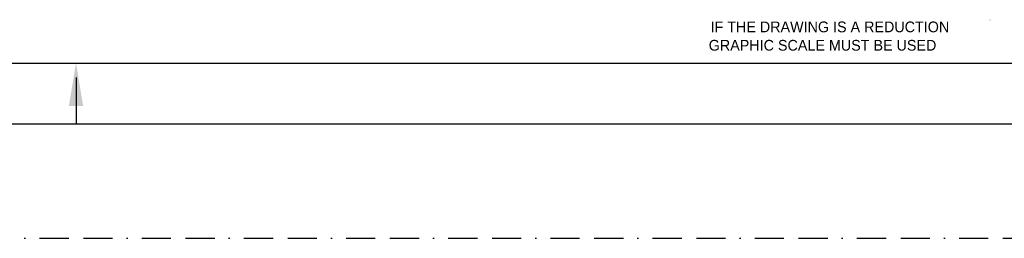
# Model space of a CAD drawing. Extents: x -749 to 3385, y 95 to 3077.
# Tile 2 of 6: x 1294 to 2122, y 95 to 279. Entities that reach past the tile are written whole.
import ezdxf

# ---------------------------------------------------------------- set-up
doc = ezdxf.new("R2010")
doc.units = 0
doc.header["$LTSCALE"] = 49
doc.header["$MEASUREMENT"] = 0
doc.linetypes.add('BORDER', pattern=[1.75, 0.5, -0.25, 0.5, -0.25, 0, -0.25])
doc.layers.get('0').update_dxf_attribs({"linetype": 'CONTINUOUS'})
doc.layers.add('BDR', color=2, linetype='CONTINUOUS')
doc.styles.add('SX-FRAC', font='SX-FRAC.shx', dxfattribs={"width": 0.9, "height": 14})

msp = doc.modelspace()

# ---------------------------------------------------------------- linework, layer by layer
at = {"color": 1, "const_width": 0.25}
msp.add_lwpolyline([(2109.63, 278.26, 1), (2109.88, 278.26, 1)], format="xyb", close=True, dxfattribs=at)
at = {"layer": 'BDR', "color": 4}
for p, q in [((-578.25, 242), (3261.75, 242)), ((1341.75, 230.02), (1341.75, 191))]:
    msp.add_line(p, q, dxfattribs=at)
at = {"layer": 'BDR', "color": 5}
msp.add_line((-629.25, 191), (3312.75, 191), dxfattribs=at)
at = {"layer": 'BDR', "color": 6, "linetype": 'BORDER'}
msp.add_line((-749.25, 95), (3384.75, 95), dxfattribs=at)
at = {"layer": 'BDR', "color": 4}
msp.add_solid([(1335.76, 206.05), (1347.74, 206.05), (1341.75, 242)], dxfattribs=at)

# ---------------------------------------------------------------- texts
at = {"layer": 'BDR', "color": 1, "style": 'SX-FRAC'}
for s, p in [('IF THE DRAWING IS A REDUCTION', (1874.89, 267.98)), ('GRAPHIC SCALE MUST BE USED', (1873.38, 252.55))]:
    msp.add_text(s, height=9, dxfattribs=at).set_placement(p)

doc.saveas('drawing.dxf')
